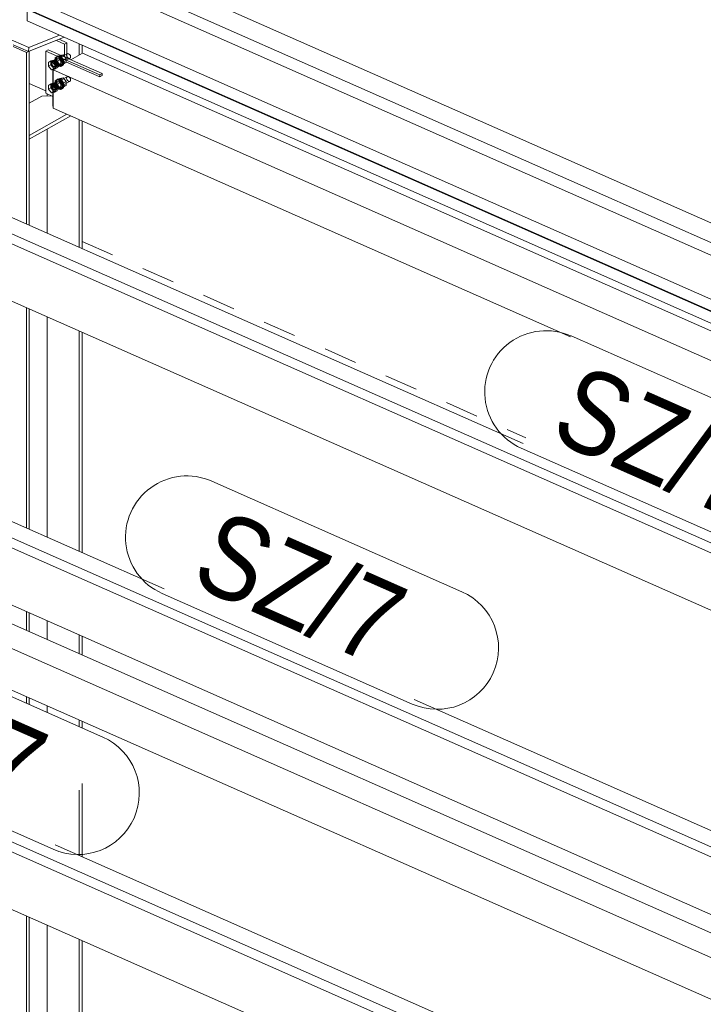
# Model space of a CAD drawing. Header units: millimetres. Extents: x -127 to 701, y 152 to 732.
# Tile 51 of 75: x 610 to 631, y 292 to 322. Entities that reach past the tile are written whole.
import ezdxf

# ---------------------------------------------------------------- set-up
doc = ezdxf.new("R2010")
doc.units = ezdxf.units.MM
for name, pattern in [('XKITLINE00', [0]), ('XKITLINE01', [4, 1, -1, 1, -1]), ('XKITLINE02', [4, 2, -2])]:
    doc.linetypes.add(name, pattern=pattern)
for name, color, linetype, lineweight in [('Schrauben', 7, 'Continuous', 0), ('Teil', 7, 'Continuous', 0), ('Text', 5, 'Continuous', 0)]:
    doc.layers.add(name, color=color, linetype=linetype, lineweight=lineweight)
doc.styles.add('ARIAL', font='ARIAL.TTF')

msp = doc.modelspace()

# ---------------------------------------------------------------- linework, layer by layer
at = {"layer": 'Schrauben', "linetype": 'XKITLINE02', "lineweight": 0}
for p, q in [((611.621, 320.924), (611.2, 320.686)), ((611.333, 320.851), (611.289, 320.82)), ((611.355, 320.864), (611.311, 320.839)), ((611.311, 320.832), (611.355, 320.864)), ((611.32, 320.823), (611.409, 320.872)), ((611.393, 320.843), (611.333, 320.851)), ((611.355, 320.864), (611.415, 320.856)), ((611.409, 320.872), (611.503, 320.894)), ((611.409, 320.746), (611.409, 320.872)), ((611.415, 320.844), (611.503, 320.894)), ((611.415, 320.856), (611.475, 320.811)), ((611.598, 320.789), (611.503, 320.894)), ((611.611, 320.889), (611.619, 320.92)), ((611.619, 320.85), (611.611, 320.889)), ((611.619, 320.92), (611.621, 320.92)), ((611.621, 320.849), (611.619, 320.85)), ((611.33, 320.776), (611.189, 320.696)), ((611.234, 320.707), (611.23, 320.683)), ((611.23, 320.683), (611.234, 320.657)), ((611.244, 320.725), (611.234, 320.707)), ((611.234, 320.657), (611.244, 320.63)), ((611.259, 320.736), (611.244, 320.725)), ((611.244, 320.63), (611.259, 320.605)), ((611.267, 320.807), (611.251, 320.745)), ((611.251, 320.745), (611.267, 320.669)), ((611.279, 320.739), (611.259, 320.736)), ((611.259, 320.605), (611.279, 320.585)), ((611.676, 320.775), (611.26, 320.539)), ((611.311, 320.839), (611.267, 320.807)), ((611.267, 320.669), (611.311, 320.599)), ((611.412, 320.609), (611.271, 320.529)), ((611.289, 320.82), (611.273, 320.758)), ((611.273, 320.758), (611.289, 320.681)), ((611.3, 320.733), (611.279, 320.739)), ((611.279, 320.585), (611.3, 320.572)), ((611.289, 320.681), (611.333, 320.611)), ((611.295, 320.77), (611.311, 320.832)), ((611.311, 320.694), (611.295, 320.77)), ((611.322, 320.72), (611.3, 320.733)), ((611.3, 320.572), (611.322, 320.566)), ((611.301, 320.723), (611.304, 320.747)), ((611.304, 320.697), (611.301, 320.723)), ((611.304, 320.747), (611.314, 320.765)), ((611.314, 320.67), (611.304, 320.697)), ((611.371, 320.831), (611.311, 320.839)), ((611.355, 320.624), (611.311, 320.694)), ((611.311, 320.599), (611.371, 320.554)), ((611.314, 320.765), (611.33, 320.776)), ((611.33, 320.645), (611.314, 320.67)), ((611.415, 320.844), (611.32, 320.823)), ((611.32, 320.823), (611.32, 320.696)), ((611.32, 320.696), (611.409, 320.746)), ((611.32, 320.696), (611.415, 320.591)), ((611.341, 320.7), (611.322, 320.72)), ((611.322, 320.566), (611.341, 320.569)), ((611.33, 320.776), (611.349, 320.779)), ((611.349, 320.625), (611.33, 320.645)), ((611.333, 320.611), (611.393, 320.566)), ((611.357, 320.675), (611.341, 320.7)), ((611.341, 320.569), (611.357, 320.58)), ((611.349, 320.779), (611.371, 320.773)), ((611.371, 320.611), (611.349, 320.625)), ((611.415, 320.579), (611.355, 320.624)), ((611.367, 320.648), (611.357, 320.675)), ((611.357, 320.58), (611.367, 320.598)), ((611.37, 320.621), (611.367, 320.648)), ((611.367, 320.598), (611.37, 320.621)), ((611.431, 320.786), (611.371, 320.831)), ((611.371, 320.773), (611.393, 320.76)), ((611.393, 320.606), (611.371, 320.611)), ((611.371, 320.554), (611.431, 320.546)), ((611.453, 320.798), (611.393, 320.843)), ((611.393, 320.76), (611.412, 320.74)), ((611.412, 320.609), (611.393, 320.606)), ((611.393, 320.566), (611.453, 320.558)), ((611.503, 320.641), (611.409, 320.746)), ((611.412, 320.74), (611.428, 320.715)), ((611.428, 320.62), (611.412, 320.609)), ((611.51, 320.739), (611.415, 320.844)), ((611.415, 320.591), (611.503, 320.641)), ((611.415, 320.591), (611.51, 320.612)), ((611.475, 320.571), (611.415, 320.579)), ((611.428, 320.715), (611.437, 320.688)), ((611.437, 320.638), (611.428, 320.62)), ((611.475, 320.716), (611.431, 320.786)), ((611.431, 320.546), (611.475, 320.577)), ((611.475, 320.571), (611.431, 320.546)), ((611.437, 320.688), (611.441, 320.661)), ((611.441, 320.661), (611.437, 320.638)), ((611.497, 320.728), (611.453, 320.798)), ((611.453, 320.558), (611.497, 320.59)), ((611.475, 320.811), (611.519, 320.741)), ((611.491, 320.639), (611.475, 320.716)), ((611.475, 320.577), (611.491, 320.639)), ((611.519, 320.602), (611.475, 320.571)), ((611.513, 320.652), (611.497, 320.728)), ((611.497, 320.59), (611.513, 320.652)), ((611.598, 320.662), (611.503, 320.641)), ((611.51, 320.739), (611.598, 320.789)), ((611.51, 320.612), (611.51, 320.739)), ((611.51, 320.612), (611.598, 320.662)), ((611.519, 320.741), (611.535, 320.664)), ((611.535, 320.664), (611.519, 320.602)), ((611.598, 320.789), (611.598, 320.662)), ((611.254, 320.467), (611.232, 320.462)), ((611.254, 320.467), (611.324, 320.507)), ((611.254, 320.467), (611.254, 320.475)), ((611.324, 320.507), (611.302, 320.502)), ((611.324, 320.507), (611.324, 320.515)), ((611.33, 320.083), (611.189, 320.003)), ((611.23, 320.046), (611.199, 320.029)), ((611.23, 320.046), (611.199, 320.039)), ((611.199, 320.005), (611.208, 320.006)), ((611.2, 319.993), (611.199, 319.993)), ((611.254, 319.901), (611.199, 319.962)), ((611.641, 320.242), (611.2, 319.993)), ((611.23, 319.989), (611.2, 319.993)), ((611.23, 320), (611.208, 320.006)), ((611.324, 319.941), (611.23, 320.046)), ((611.234, 320.014), (611.23, 319.99)), ((611.251, 319.987), (611.23, 320)), ((611.23, 319.99), (611.234, 319.964)), ((611.26, 319.966), (611.23, 319.989)), ((611.244, 320.032), (611.234, 320.014)), ((611.234, 319.964), (611.244, 319.937)), ((611.259, 320.043), (611.244, 320.032)), ((611.267, 320.115), (611.251, 320.052)), ((611.251, 320.052), (611.267, 319.976)), ((611.271, 319.967), (611.251, 319.987)), ((611.279, 320.046), (611.259, 320.043)), ((611.26, 319.846), (611.701, 320.096)), ((611.281, 319.931), (611.26, 319.966)), ((611.311, 320.146), (611.267, 320.115)), ((611.267, 319.976), (611.311, 319.906)), ((611.286, 319.942), (611.271, 319.967)), ((611.289, 320.127), (611.273, 320.065)), ((611.273, 320.065), (611.289, 319.989)), ((611.3, 320.04), (611.279, 320.046)), ((611.333, 320.158), (611.289, 320.127)), ((611.289, 319.989), (611.333, 319.918)), ((611.295, 320.077), (611.311, 320.14)), ((611.311, 320.001), (611.295, 320.077)), ((611.322, 320.027), (611.3, 320.04)), ((611.301, 320.03), (611.304, 320.054)), ((611.304, 320.004), (611.301, 320.03)), ((611.304, 320.054), (611.314, 320.072)), ((611.314, 319.977), (611.304, 320.004)), ((611.355, 320.171), (611.311, 320.146)), ((611.311, 320.14), (611.355, 320.171)), ((611.371, 320.138), (611.311, 320.146)), ((611.355, 319.931), (611.311, 320.001)), ((611.314, 320.072), (611.33, 320.083)), ((611.33, 319.952), (611.314, 319.977)), ((611.32, 320.13), (611.409, 320.18)), ((611.415, 320.151), (611.32, 320.13)), ((611.32, 320.13), (611.32, 320.003)), ((611.32, 320.003), (611.409, 320.053)), ((611.32, 320.003), (611.415, 319.898)), ((611.341, 320.007), (611.322, 320.027)), ((611.33, 320.083), (611.349, 320.086)), ((611.393, 320.151), (611.333, 320.158)), ((611.357, 319.982), (611.341, 320.007)), ((611.349, 320.086), (611.371, 320.08)), ((611.355, 320.171), (611.415, 320.163)), ((611.367, 319.955), (611.357, 319.982)), ((611.431, 320.093), (611.371, 320.138)), ((611.371, 320.08), (611.393, 320.067)), ((611.453, 320.105), (611.393, 320.151)), ((611.393, 320.067), (611.412, 320.047)), ((611.409, 320.18), (611.503, 320.201)), ((611.409, 320.053), (611.409, 320.18)), ((611.503, 319.948), (611.409, 320.053)), ((611.412, 320.047), (611.428, 320.022)), ((611.415, 320.151), (611.503, 320.201)), ((611.415, 320.163), (611.475, 320.118)), ((611.51, 320.046), (611.415, 320.151)), ((611.428, 320.022), (611.437, 319.995)), ((611.475, 320.023), (611.431, 320.093)), ((611.437, 319.995), (611.441, 319.969)), ((611.441, 319.969), (611.437, 319.945)), ((611.497, 320.035), (611.453, 320.105)), ((611.475, 320.118), (611.519, 320.048)), ((611.491, 319.946), (611.475, 320.023)), ((611.513, 319.959), (611.497, 320.035)), ((611.497, 319.897), (611.513, 319.959)), ((611.598, 320.096), (611.503, 320.201)), ((611.598, 319.969), (611.503, 319.948)), ((611.51, 320.046), (611.598, 320.096)), ((611.51, 319.919), (611.51, 320.046)), ((611.51, 319.919), (611.598, 319.969)), ((611.519, 320.048), (611.535, 319.971)), ((611.535, 319.971), (611.519, 319.909)), ((611.598, 320.096), (611.598, 319.969)), ((611.611, 320.196), (611.619, 320.227)), ((611.619, 320.158), (611.611, 320.196)), ((611.619, 320.227), (611.641, 320.242)), ((611.641, 320.122), (611.619, 320.158)), ((611.641, 320.242), (611.671, 320.239)), ((611.671, 320.1), (611.641, 320.122)), ((611.671, 320.239), (611.701, 320.216)), ((611.701, 320.096), (611.671, 320.1)), ((611.701, 320.216), (611.723, 320.181)), ((611.723, 320.112), (611.701, 320.096)), ((611.723, 320.181), (611.731, 320.143)), ((611.731, 320.143), (611.723, 320.112)), ((611.2, 319.873), (611.199, 319.874)), ((611.208, 319.852), (611.199, 319.861)), ((611.23, 319.793), (611.199, 319.827)), ((611.23, 319.793), (611.199, 319.776)), ((611.254, 319.774), (611.199, 319.762)), ((611.2, 319.873), (611.23, 319.85)), ((611.208, 319.852), (611.23, 319.839)), ((611.23, 319.85), (611.26, 319.846)), ((611.23, 319.839), (611.251, 319.833)), ((611.324, 319.814), (611.23, 319.793)), ((611.244, 319.937), (611.259, 319.912)), ((611.251, 319.833), (611.271, 319.836)), ((611.254, 319.901), (611.324, 319.941)), ((611.254, 319.774), (611.254, 319.901)), ((611.254, 319.774), (611.324, 319.814)), ((611.259, 319.912), (611.279, 319.892)), ((611.26, 319.846), (611.281, 319.862)), ((611.412, 319.916), (611.271, 319.836)), ((611.271, 319.836), (611.286, 319.847)), ((611.279, 319.892), (611.3, 319.879)), ((611.29, 319.893), (611.281, 319.931)), ((611.281, 319.862), (611.29, 319.893)), ((611.296, 319.915), (611.286, 319.942)), ((611.286, 319.847), (611.296, 319.865)), ((611.3, 319.889), (611.296, 319.915)), ((611.296, 319.865), (611.3, 319.889)), ((611.3, 319.879), (611.322, 319.873)), ((611.311, 319.906), (611.371, 319.861)), ((611.322, 319.873), (611.341, 319.876)), ((611.324, 319.941), (611.324, 319.814)), ((611.349, 319.932), (611.33, 319.952)), ((611.333, 319.918), (611.393, 319.873)), ((611.341, 319.876), (611.357, 319.887)), ((611.371, 319.919), (611.349, 319.932)), ((611.415, 319.886), (611.355, 319.931)), ((611.357, 319.887), (611.367, 319.905)), ((611.37, 319.929), (611.367, 319.955)), ((611.367, 319.905), (611.37, 319.929)), ((611.393, 319.913), (611.371, 319.919)), ((611.371, 319.861), (611.431, 319.853)), ((611.412, 319.916), (611.393, 319.913)), ((611.393, 319.873), (611.453, 319.865)), ((611.428, 319.927), (611.412, 319.916)), ((611.415, 319.898), (611.503, 319.948)), ((611.415, 319.898), (611.51, 319.919)), ((611.475, 319.878), (611.415, 319.886)), ((611.437, 319.945), (611.428, 319.927)), ((611.431, 319.853), (611.475, 319.884)), ((611.475, 319.878), (611.431, 319.853)), ((611.453, 319.865), (611.497, 319.897)), ((611.475, 319.884), (611.491, 319.946)), ((611.519, 319.909), (611.475, 319.878))]:
    msp.add_line(p, q, dxfattribs=at)
at = {"layer": 'Schrauben', "linetype": 'XKITLINE00', "lineweight": 0}
for p, q in [((611.641, 320.935), (611.621, 320.924)), ((611.621, 320.92), (611.641, 320.935)), ((611.641, 320.815), (611.621, 320.849)), ((611.641, 320.935), (611.671, 320.931)), ((611.671, 320.931), (611.701, 320.909)), ((611.701, 320.909), (611.723, 320.874)), ((611.723, 320.874), (611.731, 320.836)), ((611.064, 320.678), (611.135, 320.718)), ((611.159, 320.699), (611.064, 320.678)), ((611.064, 320.678), (611.064, 320.551)), ((611.064, 320.551), (611.135, 320.591)), ((611.135, 320.718), (611.23, 320.739)), ((611.135, 320.591), (611.135, 320.718)), ((611.23, 320.486), (611.135, 320.591)), ((611.159, 320.699), (611.23, 320.739)), ((611.254, 320.594), (611.159, 320.699)), ((611.163, 320.667), (611.16, 320.643)), ((611.16, 320.643), (611.163, 320.617)), ((611.173, 320.685), (611.163, 320.667)), ((611.163, 320.617), (611.173, 320.59)), ((611.178, 320.67), (611.17, 320.639)), ((611.17, 320.639), (611.178, 320.601)), ((611.189, 320.696), (611.173, 320.685)), ((611.173, 320.59), (611.189, 320.565)), ((611.2, 320.686), (611.178, 320.67)), ((611.178, 320.601), (611.2, 320.566)), ((611.208, 320.699), (611.189, 320.696)), ((611.189, 320.565), (611.208, 320.545)), ((611.23, 320.682), (611.2, 320.686)), ((611.2, 320.566), (611.23, 320.543)), ((611.23, 320.693), (611.208, 320.699)), ((611.324, 320.634), (611.23, 320.739)), ((611.251, 320.68), (611.23, 320.693)), ((611.26, 320.659), (611.23, 320.682)), ((611.271, 320.66), (611.251, 320.68)), ((611.254, 320.594), (611.324, 320.634)), ((611.254, 320.475), (611.254, 320.594)), ((611.281, 320.624), (611.26, 320.659)), ((611.26, 320.539), (611.281, 320.555)), ((611.286, 320.635), (611.271, 320.66)), ((611.29, 320.586), (611.281, 320.624)), ((611.281, 320.555), (611.29, 320.586)), ((611.296, 320.608), (611.286, 320.635)), ((611.286, 320.54), (611.296, 320.558)), ((611.3, 320.581), (611.296, 320.608)), ((611.296, 320.558), (611.3, 320.581)), ((611.324, 320.515), (611.324, 320.634)), ((611.671, 320.793), (611.641, 320.815)), ((611.701, 320.789), (611.671, 320.793)), ((611.701, 320.789), (611.676, 320.775)), ((611.723, 320.804), (611.701, 320.789)), ((611.731, 320.836), (611.723, 320.804)), ((611.064, 320.551), (611.159, 320.446)), ((611.159, 320.446), (611.23, 320.486)), ((611.232, 320.462), (611.159, 320.446)), ((611.208, 320.545), (611.23, 320.532)), ((611.23, 320.543), (611.26, 320.539)), ((611.23, 320.532), (611.251, 320.526)), ((611.302, 320.502), (611.23, 320.486)), ((611.251, 320.526), (611.271, 320.529)), ((611.271, 320.529), (611.286, 320.54)), ((611.064, 319.985), (611.135, 320.025)), ((611.159, 320.006), (611.064, 319.985)), ((611.064, 319.985), (611.064, 319.858)), ((611.199, 320.039), (611.135, 320.025)), ((611.135, 319.898), (611.135, 320.025)), ((611.199, 320.029), (611.159, 320.006)), ((611.199, 319.962), (611.159, 320.006)), ((611.163, 319.974), (611.16, 319.951)), ((611.173, 319.992), (611.163, 319.974)), ((611.178, 319.977), (611.17, 319.946)), ((611.189, 320.003), (611.173, 319.992)), ((611.199, 319.993), (611.178, 319.977)), ((611.189, 320.003), (611.199, 320.005)), ((611.064, 319.858), (611.135, 319.898)), ((611.064, 319.858), (611.159, 319.753)), ((611.199, 319.827), (611.135, 319.898)), ((611.199, 319.776), (611.159, 319.753)), ((611.199, 319.762), (611.159, 319.753)), ((611.16, 319.951), (611.163, 319.924)), ((611.163, 319.924), (611.173, 319.897)), ((611.17, 319.946), (611.178, 319.908)), ((611.173, 319.897), (611.189, 319.872)), ((611.199, 319.874), (611.178, 319.908)), ((611.199, 319.861), (611.189, 319.872))]:
    msp.add_line(p, q, dxfattribs=at)
at = {"layer": 'Teil', "linetype": 'XKITLINE00', "lineweight": 0}
for p, q in [((611.129, 324.626), (643.635, 310.247)), ((610.428, 324.342), (653.273, 305.389)), ((610.395, 323.98), (653.134, 305.074)), ((592.865, 322.759), (656.975, 294.399)), ((611.107, 322.333), (652.641, 303.96)), ((610.422, 322.264), (652.503, 303.649)), ((610.422, 322.264), (610.422, 321.917)), ((610.444, 322.276), (652.511, 303.667)), ((610.471, 321.113), (608.474, 321.997)), ((610.422, 321.917), (652.375, 303.359)), ((610.471, 321.113), (611.395, 321.487)), ((609.997, 321.146), (610.399, 320.968)), ((610, 321.197), (610.461, 320.993)), ((610.461, 320.993), (611.532, 321.426)), ((611.55, 321.223), (611.302, 321.333)), ((611.386, 321.367), (611.621, 321.263)), ((611.55, 321.223), (611.621, 321.263)), ((611.55, 320.831), (611.55, 321.223)), ((611.621, 321.263), (611.621, 320.799)), ((611.989, 320.89), (611.989, 321.224)), ((612.078, 320.94), (612.078, 321.185)), ((610.399, 320.968), (610.487, 321.004)), ((610.399, 315.799), (610.399, 320.968)), ((610.461, 320.993), (610.471, 321.113)), ((610.487, 315.759), (610.487, 321.004)), ((610.98, 321.012), (611.051, 321.051)), ((612.608, 320.291), (610.98, 321.012)), ((610.98, 319.741), (610.98, 321.012)), ((612.678, 320.331), (611.051, 321.051)), ((611.737, 320.748), (612.086, 320.945)), ((612.086, 320.945), (673.815, 293.639)), ((611.609, 320.675), (611.203, 320.446)), ((611.609, 320.675), (612.608, 320.234)), ((611.199, 320.439), (611.203, 320.441)), ((611.203, 320.438), (611.199, 320.439)), ((611.199, 320.439), (611.199, 319.354)), ((611.203, 320.446), (611.203, 319.291)), ((611.203, 320.446), (672.931, 293.139)), ((612.608, 320.291), (612.678, 320.331)), ((612.608, 320.234), (612.608, 320.291)), ((612.608, 320.234), (612.678, 320.274)), ((612.678, 320.274), (612.678, 320.331)), ((610.487, 320.03), (610.98, 319.813)), ((611.157, 319.663), (610.864, 319.654)), ((610.98, 319.741), (611.199, 319.644)), ((611.023, 319.659), (611.023, 319.722)), ((610.864, 319.654), (610.487, 319.441)), ((610.487, 318.468), (611.619, 319.107)), ((611.199, 319.354), (611.203, 319.352)), ((611.203, 319.291), (626.791, 312.395)), ((610.487, 318.352), (611.733, 319.056)), ((611.989, 315.095), (611.989, 318.943)), ((612.078, 315.056), (612.078, 318.904)), ((611.023, 315.522), (611.023, 318.655)), ((610.487, 318.468), (610.487, 318.352)), ((600.338, 317.721), (655.256, 293.428)), ((563.15, 317.572), (638.78, 284.116)), ((607.958, 316.878), (625.367, 309.177)), ((607.38, 316.644), (657.279, 294.571)), ((610.399, 306.633), (610.399, 313.271)), ((610.487, 306.594), (610.487, 313.232)), ((611.023, 306.357), (611.023, 312.995)), ((611.989, 305.929), (611.989, 312.567)), ((612.078, 305.89), (612.078, 312.528)), ((589.322, 312.13), (644.87, 287.558)), ((589.214, 310.923), (643.625, 286.854)), ((578.696, 308.963), (637.061, 283.145)), ((585.738, 307.886), (639.084, 284.288)), ((608.702, 307.383), (614.546, 304.798)), ((608.702, 306.893), (634.072, 295.67)), ((608.702, 306.587), (633.959, 295.414)), ((604.735, 306.055), (633.113, 293.502)), ((605.991, 306.055), (633.318, 293.966)), ((610.399, 303.549), (610.399, 304.105)), ((610.487, 303.51), (610.487, 304.066)), ((611.023, 303.273), (611.023, 303.829)), ((611.989, 302.846), (611.989, 303.402)), ((612.078, 302.807), (612.078, 303.362)), ((610.399, 301.349), (610.399, 301.552)), ((610.487, 301.31), (610.487, 301.513)), ((611.023, 301.073), (611.023, 301.276)), ((622.083, 301.464), (634.253, 296.08)), ((611.989, 300.645), (611.989, 300.849)), ((612.078, 300.606), (612.078, 300.809)), ((612.078, 296.724), (612.078, 298.93)), ((611.989, 296.763), (611.989, 298.73)), ((611.262, 297.085), (639.57, 284.563)), ((610.399, 288.301), (610.399, 294.939)), ((610.487, 288.262), (610.487, 294.9)), ((611.023, 288.025), (611.023, 294.663)), ((611.989, 287.598), (611.989, 294.236)), ((612.078, 287.559), (612.078, 294.197))]:
    msp.add_line(p, q, dxfattribs=at)
at = {"layer": 'Teil', "linetype": 'XKITLINE01', "lineweight": 0}
msp.add_line((612.078, 315.268), (625.446, 309.354), dxfattribs=at)
at = {"layer": 'Text', "linetype": 'XKITLINE00', "lineweight": 0}
for p, q in [((626.804, 312.424), (634.34, 309.09)), ((625.307, 309.04), (632.843, 305.706)), ((615.983, 308.045), (623.519, 304.711)), ((614.486, 304.661), (622.022, 301.327)), ((605.162, 303.666), (612.698, 300.332)), ((603.665, 300.282), (611.201, 296.948))]:
    msp.add_line(p, q, dxfattribs=at)
for centre, start, end in [((626.055, 310.732), 66.1372, 246.1372), ((615.234, 306.353), 66.1372, 246.1372), ((622.771, 303.019), 246.1372, 66.1372), ((611.95, 298.64), 246.1372, 66.1372)]:
    msp.add_arc(centre, 1.85, start, end, dxfattribs=at)

# ---------------------------------------------------------------- texts
at = {"layer": 'Text', "style": 'ARIAL', "width": 0.85}
for p in [(626.098, 309.346), (615.277, 304.967), (604.456, 300.588)]:
    msp.add_text('SZ/7', height=2.5, rotation=-23.8637, dxfattribs=at).set_placement(p)

doc.saveas('drawing.dxf')
